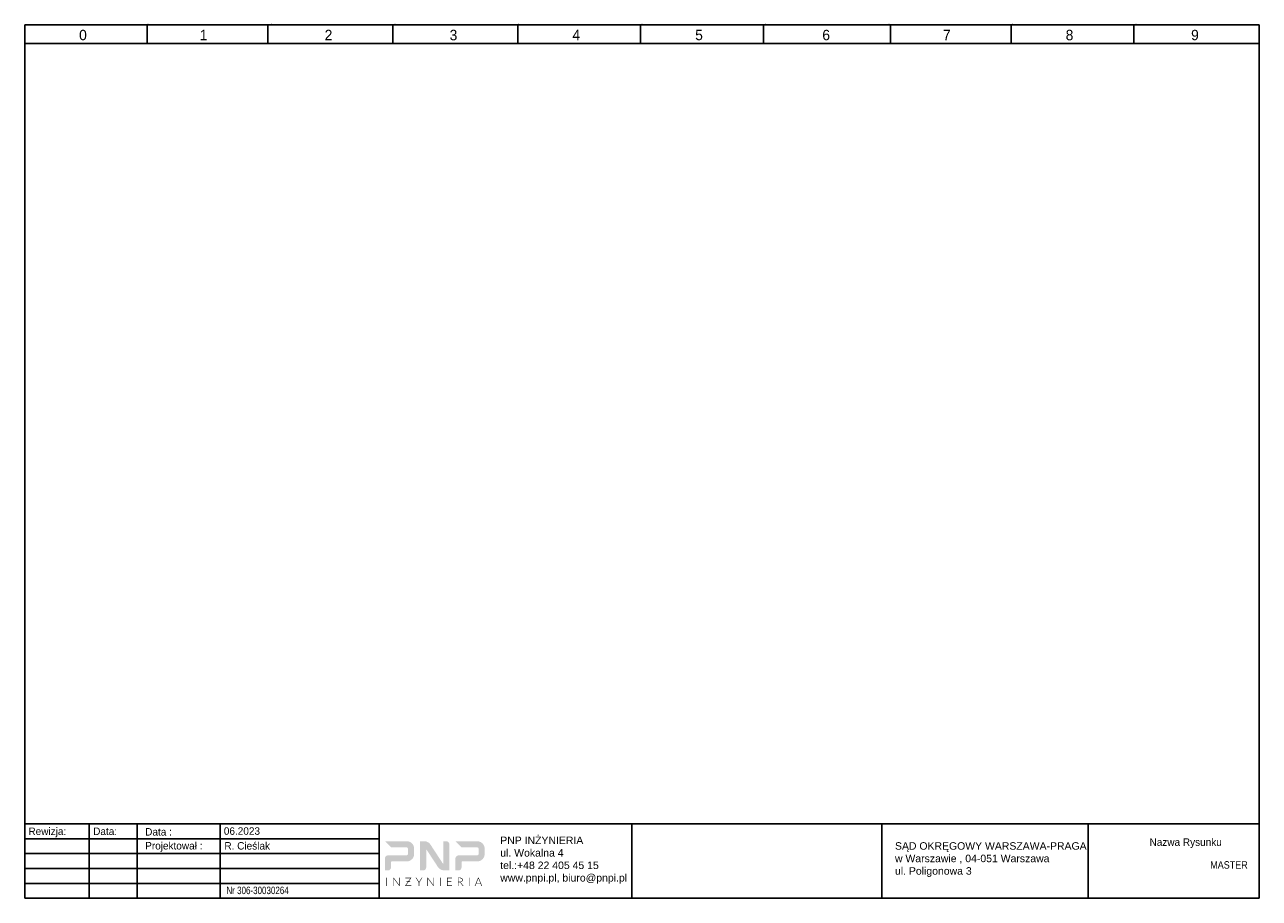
# Model space of a CAD drawing. Extents: x 0 to 297, y 0 to 210.
import ezdxf
from ezdxf.enums import TextEntityAlignment as Align

# ---------------------------------------------------------------- set-up
doc = ezdxf.new("R2010")
doc.units = 0
doc.header["$LTSCALE"] = 12
doc.header["$MEASUREMENT"] = 0
doc.layers.get('0').update_dxf_attribs({"color": 3, "linetype": 'CONTINUOUS'})
for name, color, linetype in [('MASTER$0$KONTUR', 7, 'CONTINUOUS'), ('MASTER$0$OPISY', 3, 'CONTINUOUS'), ('MASTER$0$WYMIARY', 1, 'CONTINUOUS')]:
    doc.layers.add(name, color=color, linetype=linetype)
doc.styles.add('lay_TEKST', font='arial.ttf')
doc.styles.add('MASTER$0$POLSKIS', font='POLSKIS.SHX')
doc.styles.add('POLSKIS', font='polskis')

msp = doc.modelspace()

# ---------------------------------------------------------------- hatches: boundary and pattern name
h = msp.add_hatch(color=188)
h.dxf.hatch_style = 1
h.set_gradient(color1=(23, 13, 61), color2=(39, 168, 225), rotation=90, tint=1)
h.paths.add_polyline_path([(93.69, 11.93), (93.69, 10.65), (93.65, 10.3), (93.56, 9.97), (93.4, 9.67), (93.19, 9.41), (92.65, 9.02), (92.33, 8.91), (91.98, 8.85), (91.89, 8.85), (88.26, 8.85), (88.16, 8.81), (88.12, 8.71), (88.12, 7.46), (88.12, 7.44), (88.12, 7.4), (88.06, 7.13), (87.91, 6.91), (87.69, 6.76), (87.42, 6.7), (87.4, 6.7), (86.66, 6.7), (86.66, 7.4), (86.66, 7.44), (86.66, 7.46), (86.66, 9.41), (86.67, 9.73), (86.81, 10.03), (87.06, 10.24), (87.37, 10.31), (91.86, 10.31), (92.13, 10.43), (92.23, 10.7), (92.23, 11.88), (92.12, 12.16), (91.84, 12.27), (88.12, 12.27), (88.05, 12.34), (87.89, 12.5), (87.39, 13), (86.72, 13.67), (86.66, 13.73), (91.89, 13.73), (92.25, 13.69), (92.59, 13.59), (92.89, 13.42), (93.16, 13.2), (93.38, 12.94), (93.55, 12.63), (93.65, 12.29)])
h = msp.add_hatch(color=188)
h.dxf.hatch_style = 1
h.set_gradient(color1=(23, 13, 61), color2=(39, 168, 225), rotation=90, tint=1)
h.paths.add_polyline_path([(102.16, 8.16), (102.16, 8.16), (102.16, 6.76), (102.15, 6.7), (101.41, 6.7), (100.84, 6.7), (100.71, 6.71), (100.16, 6.87), (99.69, 7.18), (99.5, 7.38), (99.42, 7.5), (99.41, 7.51), (99.37, 7.56), (99.37, 7.57), (99.36, 7.58), (99.32, 7.64), (99.21, 7.81), (99.05, 8.07), (98.61, 8.74), (98.11, 9.49), (97.68, 10.15), (97.52, 10.4), (97.42, 10.55), (97.37, 10.63), (97.28, 10.78), (97.12, 11.01), (96.8, 11.5), (96.72, 11.63), (96.71, 11.65), (96.64, 11.68), (96.59, 11.65), (96.58, 11.64), (96.58, 11.61), (96.58, 8.16), (96.58, 8.16), (96.58, 7.33), (96.55, 7.17), (96.36, 6.9), (96.08, 6.73), (95.9, 6.7), (95.89, 6.7), (95.86, 6.7), (95.16, 6.7), (95.13, 6.7), (95.13, 7.36), (95.13, 7.4), (95.13, 7.46), (95.13, 7.48), (95.13, 13.73), (96.14, 13.73), (96.25, 13.73), (96.48, 13.69), (96.88, 13.55), (97.24, 13.32), (97.35, 13.23), (97.4, 13.18), (97.6, 12.94), (97.63, 12.9), (97.63, 12.89), (97.7, 12.79), (97.83, 12.59), (98.01, 12.3), (98.48, 11.6), (98.98, 10.83), (99.39, 10.19), (99.54, 9.97), (99.62, 9.85), (99.65, 9.79), (99.75, 9.64), (100.05, 9.19), (100.17, 8.99), (100.24, 8.89), (100.24, 8.89), (100.24, 8.89), (100.26, 8.86), (100.32, 8.77), (100.48, 8.52), (100.55, 8.42), (100.59, 8.37), (100.6, 8.35), (100.69, 8.36), (100.7, 8.39), (100.7, 13.73), (101.44, 13.73), (101.48, 13.73), (101.83, 13.61), (102.07, 13.35), (102.16, 13.02)])
h = msp.add_hatch(color=188)
h.dxf.hatch_style = 1
h.set_gradient(color1=(23, 13, 61), color2=(39, 168, 225), rotation=90, tint=1)
h.paths.add_polyline_path([(103.63, 13.73), (108.86, 13.73), (109.13, 13.71), (109.72, 13.51), (110.19, 13.14), (110.52, 12.63), (110.66, 12.02), (110.66, 11.94), (110.66, 10.63), (110.65, 10.48), (110.49, 9.89), (110.16, 9.41), (109.7, 9.06), (109.13, 8.87), (108.96, 8.85), (108.94, 8.85), (108.92, 8.85), (105.23, 8.85), (105.2, 8.85), (105.09, 8.71), (105.09, 7.51), (105.09, 7.45), (105.09, 7.41), (105.09, 7.4), (105.08, 7.33), (105.01, 7.1), (104.88, 6.92), (104.69, 6.78), (104.47, 6.71), (104.4, 6.7), (104.38, 6.7), (104.36, 6.7), (103.63, 6.7), (103.63, 7.37), (103.63, 7.41), (103.63, 7.45), (103.63, 9.63), (103.64, 9.71), (103.66, 9.81), (103.81, 10.06), (104.03, 10.24), (104.3, 10.31), (104.33, 10.31), (108.82, 10.31), (108.95, 10.33), (109.14, 10.49), (109.2, 10.72), (109.2, 11.86), (109.14, 12.1), (108.92, 12.26), (108.8, 12.27), (105.09, 12.27), (104.69, 12.67), (104.22, 13.14)])
at = {"true_color": 0x160c3c}
h = msp.add_hatch(color=188, dxfattribs=at)
h.dxf.hatch_style = 1
h.paths.add_polyline_path([(87.13, 4.95), (87.13, 2.98), (86.98, 2.98), (86.98, 4.95)])
h = msp.add_hatch(color=188, dxfattribs=at)
h.dxf.hatch_style = 1
h.paths.add_polyline_path([(90.18, 2.98), (90.14, 2.98), (90.08, 2.99), (90.06, 3.01), (90.06, 3.01), (90.03, 3.04), (89.92, 3.19), (89.75, 3.42), (89.54, 3.7), (89.1, 4.29), (88.93, 4.52), (88.81, 4.68), (88.78, 4.71), (88.78, 4.72), (88.78, 4.71), (88.78, 4.69), (88.78, 4.65), (88.78, 2.98), (88.66, 2.98), (88.66, 3.01), (88.66, 4.95), (88.73, 4.95), (88.76, 4.95), (88.78, 4.93), (88.79, 4.91), (88.83, 4.86), (88.88, 4.79), (89.04, 4.58), (89.24, 4.31), (89.68, 3.72), (89.87, 3.47), (90, 3.29), (90.04, 3.24), (90.06, 3.22), (90.06, 3.25), (90.06, 3.28), (90.06, 4.95), (90.18, 4.95)])
h = msp.add_hatch(color=188, dxfattribs=at)
h.dxf.hatch_style = 1
h.paths.add_polyline_path([(92.99, 4.95), (92.98, 4.88), (92.97, 4.85), (92.95, 4.83), (92.89, 4.73), (92.77, 4.57), (92.63, 4.37), (92.46, 4.13), (92.39, 4.04), (92.74, 4.04), (92.66, 3.93), (92.31, 3.93), (92.11, 3.65), (91.96, 3.43), (91.83, 3.26), (91.72, 3.1), (92.98, 3.1), (92.98, 2.98), (91.53, 2.98), (91.53, 3.07), (91.56, 3.1), (91.63, 3.2), (91.74, 3.35), (91.89, 3.56), (92.06, 3.79), (92.15, 3.93), (91.8, 3.93), (91.89, 4.04), (92.23, 4.04), (92.4, 4.28), (92.56, 4.5), (92.68, 4.67), (92.8, 4.83), (91.56, 4.83), (91.56, 4.95)])
h = msp.add_hatch(color=188, dxfattribs=at)
h.dxf.hatch_style = 1
h.paths.add_polyline_path([(95.66, 4.95), (95.65, 4.94), (95.58, 4.83), (95.47, 4.65), (95.33, 4.43), (95.06, 3.99), (94.97, 3.85), (94.93, 3.79), (94.93, 2.98), (94.79, 2.98), (94.79, 3.78), (94.78, 3.8), (94.72, 3.9), (94.61, 4.07), (94.48, 4.29), (94.2, 4.73), (94.11, 4.88), (94.06, 4.95), (94.08, 4.95), (94.17, 4.95), (94.2, 4.95), (94.23, 4.94), (94.24, 4.92), (94.28, 4.85), (94.36, 4.72), (94.47, 4.55), (94.68, 4.2), (94.76, 4.08), (94.8, 4.01), (94.82, 3.98), (94.85, 3.91), (94.86, 3.89), (94.88, 3.93), (94.91, 3.99), (94.92, 4.01), (94.93, 4.03), (94.99, 4.12), (95.08, 4.27), (95.19, 4.44), (95.4, 4.77), (95.46, 4.88), (95.48, 4.92), (95.49, 4.94), (95.53, 4.95)])
h = msp.add_hatch(color=188, dxfattribs=at)
h.dxf.hatch_style = 1
h.paths.add_polyline_path([(98.4, 2.98), (98.36, 2.98), (98.31, 2.99), (98.28, 3.01), (98.26, 3.04), (98.15, 3.19), (97.97, 3.42), (97.76, 3.7), (97.33, 4.29), (97.15, 4.52), (97.04, 4.68), (97, 4.72), (97, 4.71), (97.01, 4.69), (97.01, 4.65), (97.01, 2.98), (96.88, 2.98), (96.88, 4.95), (96.96, 4.95), (96.98, 4.95), (97.01, 4.93), (97.02, 4.91), (97.05, 4.86), (97.11, 4.79), (97.27, 4.58), (97.47, 4.31), (97.91, 3.72), (98.1, 3.47), (98.23, 3.29), (98.27, 3.24), (98.28, 3.22), (98.28, 3.25), (98.28, 3.28), (98.28, 4.95), (98.4, 4.95)])
h = msp.add_hatch(color=188, dxfattribs=at)
h.dxf.hatch_style = 1
h.paths.add_polyline_path([(100.08, 4.95), (100.08, 2.98), (99.94, 2.98), (99.94, 4.95)])
h = msp.add_hatch(color=188, dxfattribs=at)
h.dxf.hatch_style = 1
h.paths.add_polyline_path([(102.79, 4.95), (102.79, 4.83), (101.76, 4.83), (101.76, 4.04), (102.62, 4.04), (102.62, 3.92), (101.76, 3.92), (101.76, 3.1), (102.79, 3.1), (102.79, 2.98), (101.61, 2.98), (101.61, 4.95)])
h = msp.add_hatch(color=188, dxfattribs=at)
h.dxf.hatch_style = 1
h.paths.add_polyline_path([(104.21, 4.95), (104.7, 4.95), (104.8, 4.95), (104.97, 4.92), (105.11, 4.88), (105.22, 4.81), (105.3, 4.71), (105.35, 4.6), (105.38, 4.46), (105.37, 4.32), (105.33, 4.2), (105.18, 4.02), (104.94, 3.91), (104.87, 3.9), (104.83, 3.89), (104.82, 3.88), (104.86, 3.85), (104.88, 3.83), (104.91, 3.79), (105.01, 3.67), (105.29, 3.31), (105.43, 3.14), (105.53, 3.02), (105.56, 2.98), (105.43, 2.98), (105.38, 2.99), (105.37, 3.01), (105.36, 3.02), (105.33, 3.06), (105.23, 3.18), (105.11, 3.34), (104.84, 3.68), (104.75, 3.78), (104.73, 3.82), (104.7, 3.85), (104.61, 3.87), (104.34, 3.87), (104.34, 2.98), (104.2, 2.98), (104.2, 4.95)])
h.paths.add_polyline_path([(104.7, 4.84), (104.82, 4.83), (105.04, 4.77), (105.18, 4.65), (105.24, 4.45), (105.23, 4.33), (105.14, 4.15), (104.96, 4.03), (104.71, 3.98), (104.34, 3.98), (104.34, 4.84)], flags=16)
h = msp.add_hatch(color=188, dxfattribs=at)
h.dxf.hatch_style = 1
h.paths.add_polyline_path([(106.86, 4.95), (107, 4.95), (107, 2.98), (106.86, 2.98)])
h = msp.add_hatch(color=188, dxfattribs=at)
h.dxf.hatch_style = 1
h.paths.add_polyline_path([(109.07, 4.95), (109.2, 4.95), (109.22, 4.93), (109.26, 4.82), (109.34, 4.64), (109.43, 4.41), (109.54, 4.15), (109.76, 3.6), (109.86, 3.36), (109.94, 3.16), (110, 3.03), (110.02, 2.98), (109.92, 2.98), (109.89, 2.98), (109.86, 3.02), (109.83, 3.07), (109.78, 3.2), (109.66, 3.5), (109.63, 3.58), (109.62, 3.59), (108.66, 3.59), (108.65, 3.58), (108.62, 3.5), (108.5, 3.2), (108.45, 3.07), (108.42, 3.02), (108.39, 2.98), (108.35, 2.98), (108.26, 2.98), (108.28, 3.03), (108.34, 3.16), (108.42, 3.36), (108.52, 3.6), (108.74, 4.15), (108.85, 4.41), (108.94, 4.64), (109.02, 4.82), (109.06, 4.93)])
h.paths.add_polyline_path([(109.14, 4.81), (109.15, 4.78), (109.17, 4.73), (109.17, 4.7), (109.18, 4.69), (109.2, 4.64), (109.24, 4.54), (109.49, 3.93), (109.54, 3.8), (109.57, 3.72), (109.58, 3.7), (108.7, 3.7), (108.71, 3.73), (108.75, 3.82), (108.86, 4.1), (108.99, 4.42), (109.05, 4.55), (109.08, 4.65), (109.1, 4.69), (109.1, 4.7), (109.11, 4.71), (109.11, 4.73), (109.13, 4.79)], flags=16)

# ---------------------------------------------------------------- linework, layer by layer
at = {"color": 7}
for p, q in [((0, 210), (0, 0)), ((297, 210), (0, 210)), ((297, 0), (297, 210)), ((0, 0), (297, 0))]:
    msp.add_line(p, q, dxfattribs=at)
at = {"layer": 'MASTER$0$KONTUR', "color": 7}
for p, q in [((297, 210), (0, 210)), ((29.5, 210), (29.5, 205.5)), ((58.51, 210), (58.51, 205.5)), ((88.57, 210), (88.57, 205.5)), ((118.63, 210), (118.63, 205.5)), ((148.17, 210), (148.17, 205.5)), ((177.7, 210), (177.7, 205.5)), ((208.29, 210), (208.29, 205.5)), ((237.3, 210), (237.3, 205.5)), ((266.83, 210), (266.83, 205.5)), ((297, 205.5), (0, 205.5)), ((0, 17.91), (297, 17.91)), ((0, 17.91), (0, 0)), ((15.5, 17.91), (15.5, 0)), ((27.09, 17.91), (27.09, 0)), ((47.05, 17.91), (47.05, 0)), ((0, 14.33), (85.3, 14.33)), ((0, 10.75), (85.3, 10.75)), ((0, 7.17), (85.3, 7.17)), ((0, 3.59), (85.3, 3.59))]:
    msp.add_line(p, q, dxfattribs=at)
at = {"layer": 'MASTER$0$KONTUR'}
for p, q in [((85.3, 17.91), (85.3, 0)), ((146.09, 17.91), (146.09, 0)), ((206.18, 17.91), (206.18, 0)), ((255.86, 17.91), (255.86, 0))]:
    msp.add_line(p, q, dxfattribs=at)
at = {"layer": 'MASTER$0$WYMIARY', "color": 7}
for p in [(29.7, 210), (59.4, 210), (89.1, 210), (118.8, 210), (148.5, 210), (178.2, 210), (207.9, 210), (237.6, 210), (267.3, 210)]:
    msp.add_point(p, dxfattribs=at)

# ---------------------------------------------------------------- texts
at = {"color": 7, "style": 'MASTER$0$POLSKIS'}
for s, p in [('Rewizja:', (0.9, 15.21)), ('Data:', (16.47, 15.21)), ('Data :', (28.98, 15.08)), ('06.2023', (47.91, 15.27)), ('Projektował :', (28.98, 11.73)), ('R. Cieślak', (48.04, 11.71)), ('Nazwa Rysunku', (270.59, 12.6))]:
    msp.add_text(s, height=1.8, dxfattribs=at).set_placement(p)
at = {"color": 7, "style": 'POLSKIS', "width": 0.9}
msp.add_text('MASTER', height=1.8, dxfattribs=at).set_placement((294.22, 7.12), align=Align.RIGHT)
at = {"color": 7, "style": 'MASTER$0$POLSKIS', "width": 0.8}
msp.add_text('Nr 306-30030264', height=1.8, dxfattribs=at).set_placement((48.53, 1))
at = {"char_height": 1.8, "width": 64.6177, "attachment_point": 1, "style": 'lay_TEKST'}
for s, insert in [('PNP INŻYNIERIA\\Pul. Wokalna 4\\Ptel.:+48 22 405 45 15\\Pwww.pnpi.pl, biuro@pnpi.pl', (114.4, 14.83)), ('SĄD OKRĘGOWY WARSZAWA-PRAGA\\Pw Warszawie , 04-051 Warszawa\\Pul. Poligonowa 3', (209.36, 13.48))]:
    msp.add_mtext(s, dxfattribs=dict(at, insert=insert))
at = {"layer": 'MASTER$0$OPISY', "color": 7, "style": 'MASTER$0$POLSKIS'}
for s, p in [('0', (13.09, 206.27)), ('1', (42.1, 206.27)), ('2', (72.16, 206.27)), ('3', (102.22, 206.27)), ('4', (131.76, 206.27)), ('5', (161.29, 206.27)), ('6', (191.88, 206.27)), ('7', (220.89, 206.27)), ('8', (250.42, 206.27)), ('9', (280.59, 206.27))]:
    msp.add_text(s, height=2.5, dxfattribs=at).set_placement(p)

doc.saveas('drawing.dxf')
